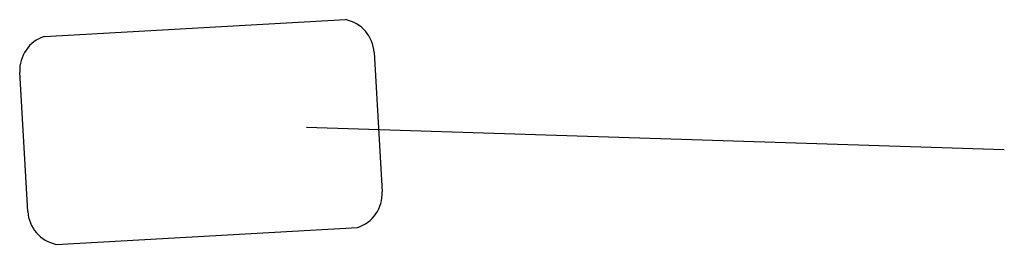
# Model space of a CAD drawing. Header units: millimetres. Extents: x -1449 to 178, y 1446 to 3804.
# Tile 18 of 20: x -657 to -596, y 1971 to 1985. Entities that reach past the tile are written whole.
import ezdxf

# ---------------------------------------------------------------- set-up
doc = ezdxf.new("R2010")
doc.units = ezdxf.units.MM

msp = doc.modelspace()

# ---------------------------------------------------------------- linework, layer by layer
at = {"color": 1}
for p, q in [((-654.997, 1983.763), (-636.387, 1984.796)), ((-634.63, 1982.764), (-634.137, 1974.141)), ((-638.797, 1978.137), (-595.705, 1976.77)), ((-654.268, 1970.893), (-635.658, 1971.927))]:
    msp.add_line(p, q, dxfattribs=at)
at = {"color": 1, "lineweight": -3, "ltscale": 10}
msp.add_line((-656.025, 1972.925), (-656.518, 1981.548), dxfattribs=at)
for centre, start, end in [((-636.843, 1982.626), 3.57822, 78.12875), ((-654.303, 1981.656), 108.22958, 182.78011), ((-636.352, 1974.033), 288.22958, 2.78011), ((-653.811, 1973.063), 183.57822, 258.12875)]:
    msp.add_arc(centre, 2.218, start, end, dxfattribs=at)

doc.saveas('drawing.dxf')
